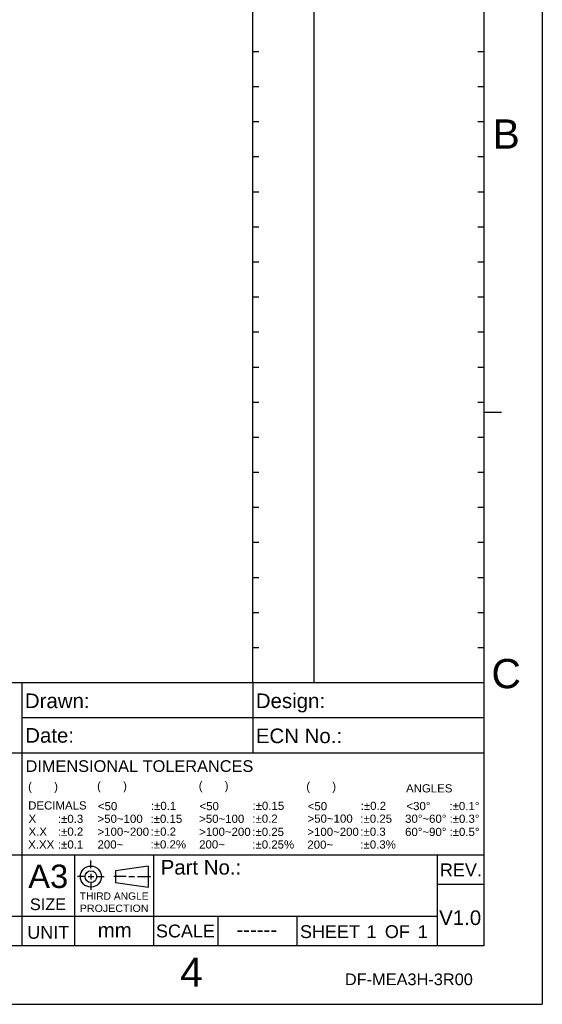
# Model space of a CAD drawing. Header units: millimetres. Extents: x -95 to 535, y -111 to 334.
# Tile 19 of 20: x 401 to 535, y -111 to 142. Entities that reach past the tile are written whole.
import ezdxf
from ezdxf.enums import TextEntityAlignment as Align

# ---------------------------------------------------------------- set-up
doc = ezdxf.new("R2010")
doc.units = ezdxf.units.MM
doc.header["$LTSCALE"] = 23.1
doc.layers.get('0').update_dxf_attribs({"linetype": 'CONTINUOUS'})
doc.layers.add('DIM', color=6, linetype='CONTINUOUS')
doc.layers.add('DRAWING FRAME', color=1, linetype='CONTINUOUS')
doc.styles.add('ARIAL', font='ARIAL.TTF')

msp = doc.modelspace()

# ---------------------------------------------------------------- linework, layer by layer
at = {"layer": 'DRAWING FRAME', "color": 4}
for p in [(535.4447, 334.3981), (535.4447, 334.3981), (-94.5553, -111.1019)]:
    msp.add_line(p, (535.4447, -111.1019), dxfattribs=at)
at = {"layer": 'DRAWING FRAME', "color": 3}
for p, q in [((461.1947, -28.6019), (461.1947, 319.3981)), ((476.9447, -28.6019), (476.9447, 319.3981)), ((520.4447, 319.3981), (520.4447, -96.1019)), ((462.6947, 133.3981), (461.1947, 133.3981)), ((520.4447, 133.3981), (518.9447, 133.3981)), ((462.6947, 124.3981), (461.1947, 124.3981)), ((520.4447, 124.3981), (518.9447, 124.3981)), ((462.6947, 115.3981), (461.1947, 115.3981)), ((520.4447, 115.3981), (518.9447, 115.3981)), ((462.6947, 106.3981), (461.1947, 106.3981)), ((520.4447, 106.3981), (518.9447, 106.3981)), ((462.6947, 97.3981), (461.1947, 97.3981)), ((520.4447, 97.3981), (518.9447, 97.3981)), ((462.6947, 88.3981), (461.1947, 88.3981)), ((520.4447, 88.3981), (518.9447, 88.3981)), ((462.6947, 79.3981), (461.1947, 79.3981)), ((520.4447, 79.3981), (518.9447, 79.3981)), ((462.6947, 70.3981), (461.1947, 70.3981)), ((520.4447, 70.3981), (518.9447, 70.3981)), ((462.6947, 61.3981), (461.1947, 61.3981)), ((520.4447, 61.3981), (518.9447, 61.3981)), ((462.6947, 52.3981), (461.1947, 52.3981)), ((520.4447, 52.3981), (518.9447, 52.3981)), ((462.6947, 43.3981), (461.1947, 43.3981)), ((520.4447, 43.3981), (518.9447, 43.3981)), ((520.4447, 40.8981), (524.9447, 40.8981)), ((520.4447, 40.8981), (524.9447, 40.8981)), ((462.6947, 34.3981), (461.1947, 34.3981)), ((520.4447, 34.3981), (518.9447, 34.3981)), ((462.6947, 25.3981), (461.1947, 25.3981)), ((520.4447, 25.3981), (518.9447, 25.3981)), ((462.6947, 16.3981), (461.1947, 16.3981)), ((520.4447, 16.3981), (518.9447, 16.3981)), ((462.6947, 7.3981), (461.1947, 7.3981)), ((520.4447, 7.3981), (518.9447, 7.3981)), ((462.6947, -1.6019), (461.1947, -1.6019)), ((520.4447, -1.6019), (518.9447, -1.6019)), ((462.6947, -10.6019), (461.1947, -10.6019)), ((520.4447, -10.6019), (518.9447, -10.6019)), ((462.6947, -19.6019), (461.1947, -19.6019)), ((520.4447, -19.6019), (518.9447, -19.6019)), ((520.4447, -28.6019), (292.4447, -28.6019)), ((401.9447, -28.6019), (401.9447, -72.8519)), ((461.1947, -28.6019), (461.1947, -46.6019)), ((520.4447, -37.6019), (401.9447, -37.6019)), ((520.4447, -46.6019), (292.4447, -46.6019)), ((520.4447, -72.8519), (292.4447, -72.8519)), ((401.9447, -72.8519), (401.9447, -96.1019)), ((415.4447, -72.8519), (415.4447, -96.1019)), ((435.6947, -72.8519), (435.6947, -96.1019)), ((508.4447, -72.8519), (508.4447, -96.1019)), ((520.4447, -80.3519), (508.4447, -80.3519)), ((508.4447, -88.6019), (292.4447, -88.6019)), ((452.1947, -88.6019), (452.1947, -96.1019)), ((472.4447, -88.6019), (472.4447, -96.1019)), ((520.4447, -96.1019), (-79.5553, -96.1019))]:
    msp.add_line(p, q, dxfattribs=at)
at = {"layer": 'DRAWING FRAME', "color": 1}
for p, q in [((419.6341, -76.1558), (419.6341, -74.1758)), ((434.3341, -75.6267), (425.9341, -76.8267)), ((434.3341, -75.6267), (434.3341, -81.0267)), ((418.1941, -78.3267), (416.2141, -78.3267)), ((418.9141, -78.3267), (420.3541, -78.3267)), ((419.6341, -77.6067), (419.6341, -79.0467)), ((421.0741, -78.3267), (423.0541, -78.3267)), ((428.6848, -78.3267), (425.4939, -78.3267)), ((425.9341, -76.8267), (425.9341, -79.8267)), ((429.4048, -78.3267), (430.8448, -78.3267)), ((431.5648, -78.3267), (434.9142, -78.3267)), ((419.6341, -79.7667), (419.6341, -81.7467)), ((425.9341, -79.8267), (434.3341, -81.0267))]:
    msp.add_line(p, q, dxfattribs=at)
for radius in [2.7, 1.5]:
    msp.add_circle((419.6341, -78.3267), radius, dxfattribs=at)

# ---------------------------------------------------------------- texts
at = {"color": 1, "linetype": 'Continuous', "style": 'ARIAL'}
for s, p in [('(       )', (403.5274, -56.2204)), ('(       )', (421.2262, -56.0905)), ('(       )', (447.2957, -56.0301)), ('(       )', (474.8874, -56.2068)), ('ANGLES  ', (500.4889, -56.7148)), ('DECIMALS', (403.5472, -61.1009)), ('<50', (421.4351, -61.2828)), (':%%p0.1', (435.0307, -61.2167)), ('<50', (447.5046, -61.2832)), (':%%p0.15', (461.091, -61.1984)), ('<50', (475.2595, -61.2906)), (':%%p0.2', (488.8597, -61.2055)), ('<30%%d      :%%p0.1%%d', (500.5877, -61.2629)), ('X', (403.6435, -64.5285)), (':%%p0.3', (411.1728, -64.5444)), ('>50~100', (421.3423, -64.5228)), (':%%p0.15', (434.9379, -64.5414)), ('>50~100', (447.4118, -64.5287)), (':%%p0.2', (461.05, -64.4959)), ('>50~100', (475.2186, -64.4843)), (':%%p0.25', (488.7669, -64.5029)), ('30%%d~60%%d :%%p0.3%%d', (500.2488, -64.5168)), (':%%p0.2', (411.1728, -67.8263)), ('>100~200', (421.3423, -67.8478)), (':%%p0.2', (434.9802, -67.8222)), (':%%p0.25', (461.05, -67.886)), (':%%p0.3', (488.7669, -67.8411)), ('60%%d~90%%d :%%p0.5%%d', (500.2488, -67.8954)), ('X.X', (403.6435, -67.8322)), ('>100~200', (447.4118, -67.867)), ('>100~200', (475.1667, -67.8744)), ('X.XX', (403.5489, -71.1453)), (':%%p0.1', (411.1728, -71.1229)), ('200~', (421.3423, -71.1248)), (':%%p0.2%', (434.9379, -71.1001)), ('200~', (447.4118, -71.1081)), (':%%p0.25%', (461.05, -71.1271)), ('200~', (475.1667, -71.1674)), (':%%p0.3%', (488.7669, -71.1342))]:
    msp.add_text(s, height=2.1, dxfattribs=at).set_placement(p)
at = {"layer": 'DIM', "style": 'ARIAL'}
for s, height, p in [('V1.0', 3.75, (508.9901, -90.7499)), ('1', 3.3, (490.3323, -94.1037)), ('1', 3.3, (490.3323, -94.1037)), ('1', 3.3, (503.4927, -94.1037)), ('1', 3.3, (503.4927, -94.1037)), ('mm', 3.75, (421.3875, -93.9306)), ('mm', 3.75, (421.3875, -93.9306)), ('------', 3.75, (456.966, -93.7596)), ('------', 3.75, (456.966, -93.7596))]:
    msp.add_text(s, height=height, dxfattribs=at).set_placement(p)
at = {"layer": 'DRAWING FRAME', "color": 1, "style": 'ARIAL'}
for s, p in [('B', (526.1821, 112.2911)), ('C', (526.1821, -26.2089)), ('4', (445.4536, -102.845))]:
    msp.add_text(s, height=7.5, dxfattribs=at).set_placement(p, align=Align.MIDDLE)
for s, height, p in [('Drawn:', 3.75, (402.7018, -35.0669)), ('Design:', 3.75, (461.9518, -35.0669)), ('Date:', 3.75, (402.7891, -43.944)), ('ECN No.:', 3.75, (461.9518, -44.0669)), ('DIMENSIONAL TOLERANCES', 3, (402.8721, -51.4553)), ('A3', 6, (403.5667, -81.2443)), ('Part No.:', 3.75, (437.5417, -77.8054)), ('REV.', 3.3, (509.1853, -78.2423)), ('SIZE', 3, (403.9784, -86.924)), ('UNIT', 3.3, (403.3087, -94.276)), ('SCALE', 3.3, (436.3422, -93.9323)), ('SHEET     OF', 3.3, (473.2884, -94.1037))]:
    msp.add_text(s, height=height, dxfattribs=at).set_placement(p)
at = {"layer": 'DRAWING FRAME', "color": 1, "linetype": 'ByBlock', "style": 'ARIAL'}
for s, width, p, p2 in [('THIRD ANGLE', 1.000794, (416.7929, -84.2488), (434.4173, -84.2488)), ('PROJECTION', 1.044018, (416.7929, -87.3868), (434.4174, -87.3868))]:
    msp.add_text(s, height=1.875, dxfattribs=dict(at, width=width)).set_placement(p, p2, align=Align.FIT)
at = {"layer": 'DRAWING FRAME', "style": 'ARIAL'}
msp.add_text('DF-MEA3H-3R00', height=3, dxfattribs=at).set_placement((484.7946, -106.1885))

doc.saveas('drawing.dxf')
